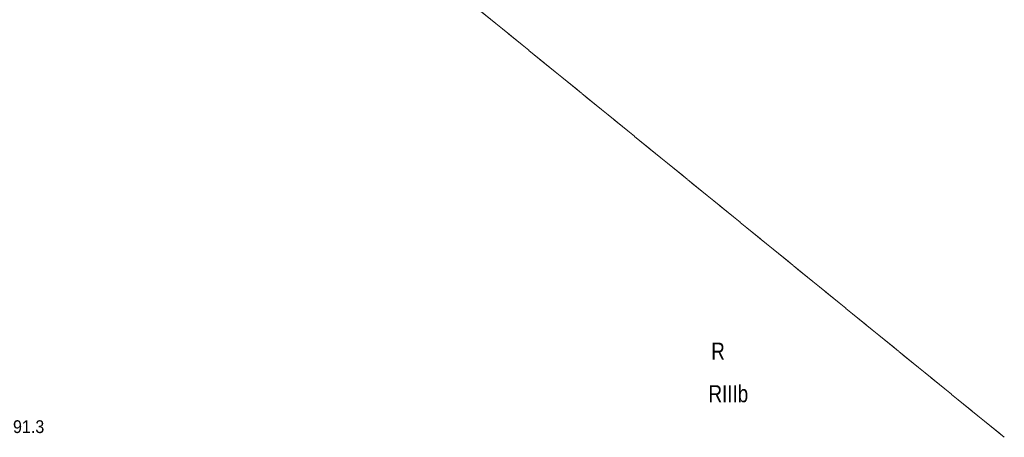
# Model space of a CAD drawing. Header units: metres. Extents: x 6540907 to 6541833, y 5893434 to 5894895.
# Tile 250 of 256: x 6541198 to 6541256, y 5894488 to 5894513. Entities that reach past the tile are written whole.
import ezdxf
from ezdxf.enums import TextEntityAlignment as Align

# ---------------------------------------------------------------- set-up
doc = ezdxf.new("R2010")
doc.units = ezdxf.units.M
doc.header["$MEASUREMENT"] = 0
doc.linetypes.add('egkk-500', pattern=[2, 1.5, -0.5])
doc.linetypes.add('egug-500', pattern=[1, 0.5, -0.5])
for name, color, linetype, lineweight in [('209-oznaczenie konturu klasyfikacyjnego', 251, 'CONTINUOUS', 9), ('210-oznaczenie konturu użytku gruntowego', 251, 'CONTINUOUS', 9), ('217-kontur klasyfikacyjny', 251, 'CONTINUOUS', 9), ('218-kontur użytku gruntowego', 251, 'CONTINUOUS', 9), ('pikieta naturalna-Atr2', 251, 'CONTINUOUS', 9)]:
    doc.layers.add(name, color=color, linetype=linetype, lineweight=lineweight)
doc.styles.get("Standard").update_dxf_attribs({"font": 'Arial', "width": 0.75})

msp = doc.modelspace()

# ---------------------------------------------------------------- linework, layer by layer
at = {"layer": '217-kontur klasyfikacyjny', "linetype": 'egkk-500', "lineweight": 18, "flags": 128}
for points in [[(6541255.558, 5894488.17), (6541202.82, 5894531.09)], [(6541202.82, 5894531.09), (6541255.558, 5894488.17)]]:
    msp.add_lwpolyline(points, dxfattribs=at)
at = {"layer": '218-kontur użytku gruntowego', "linetype": 'egug-500', "lineweight": 18, "flags": 128}
for points in [[(6541255.558, 5894488.17), (6541202.82, 5894531.09)], [(6541202.82, 5894531.09), (6541255.558, 5894488.17)]]:
    msp.add_lwpolyline(points, dxfattribs=at)

# ---------------------------------------------------------------- texts
at = {"layer": '209-oznaczenie konturu klasyfikacyjnego', "linetype": 'Continuous', "lineweight": 18, "width": 0.79}
msp.add_text('RIIIb', height=1, dxfattribs=at).set_placement((6541238.19, 5894491.23), align=Align.TOP_LEFT)
at = {"layer": '210-oznaczenie konturu użytku gruntowego', "linetype": 'Continuous', "lineweight": 18, "width": 0.79}
msp.add_text('R', height=1, dxfattribs=at).set_placement((6541238.35, 5894492.73))
at = {"layer": 'pikieta naturalna-Atr2', "width": 0.9}
msp.add_text('91.3', height=0.75, dxfattribs=at).set_placement((6541197.35, 5894488.42))

doc.saveas('drawing.dxf')
